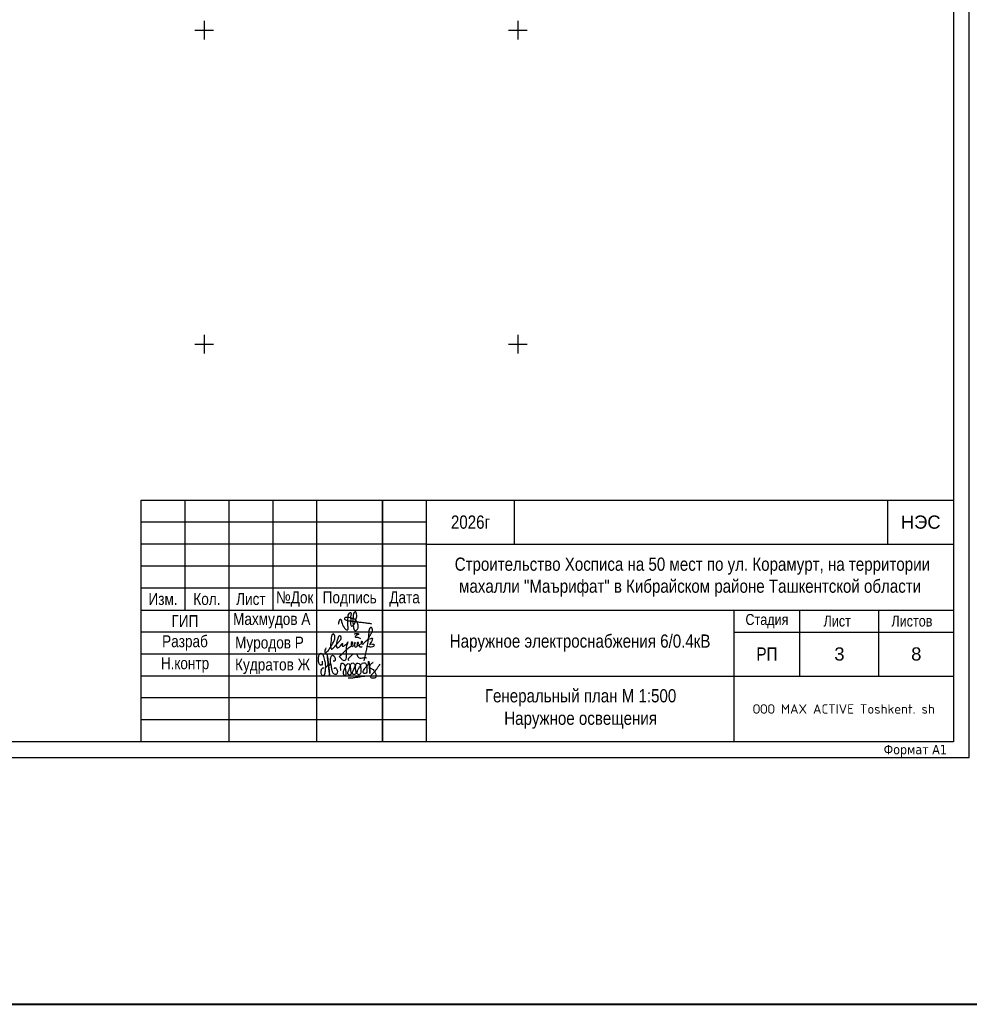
# Model space of a CAD drawing. Header units: millimetres. Extents: x -1128748 to 3035412, y -2195448 to -435774.
# Tile 96 of 160: x 993575 to 1144919, y -1743863 to -1587040. Entities that reach past the tile are written whole.
import ezdxf

# ---------------------------------------------------------------- set-up
doc = ezdxf.new("R2010")
doc.units = ezdxf.units.MM
doc.layers.add('(001) Сетка', color=92, linetype='Continuous')
doc.layers.add('надпис', color=7, linetype='Continuous')
doc.layers.add('ВВГ 3х2.5', color=5, linetype='Continuous', lineweight=40)
doc.layers.add('Основная надпись', color=7, linetype='Continuous', lineweight=30)
doc.styles.add('COMPLEX', font='isocpeur.ttf')
doc.styles.add('FAYZXON', font='GOTHICB.TTF')
doc.styles.add('GOST Common_6', font='GOST_Common.ttf', dxfattribs={"width": 0.9, "height": 2.5})
doc.styles.get("Standard").update_dxf_attribs({"font": 'arial.ttf'})
doc.styles.add('Tahoma', font='tahoma.ttf')

# ---------------------------------------------------------------- blocks, each defined once
blk = doc.blocks.new('A$C4c4061ee')
at = {"color": 184, "lineweight": 30}
blk.add_spline([(-39.7, -7.1), (-36.8, 4), (-34, 7.9), (-31.2, -0.1), (-24.1, -16.2), (-16.7, -23.5), (-13.9, -23.5), (-12.5, -17.9), (-12.5, 12.7), (-8.3, 24.8), (-4.4, 27), (-3.4, 21.4), (-5.7, 12.9), (-4.4, 8), (-4.4, -10), (-2, -12.6), (3.3, -10), (9.6, 6.1), (12.6, 19.5), (7.6, 28.9), (4.7, 26.6), (2.4, 16.6), (1.1, -1.2), (2.9, -14.2), (6.8, -24.8), (10.9, -24.8), (15, -21.3), (16.5, -17.2), (16.5, -9.9), (12, 2), (5.9, 7.4), (-2.7, 10.3), (-10, 12.1), (-17, 12.1), (-21.5, 11.2), (-22.5, 7.7), (-20, 5.4), (-14, 3.7), (-0.7, 1.8), (11, 0.5), (22.2, -1.2), (37.6, -2.6), (43.5, -3.6), (49.3, -4.5), (54.9, -6.4)], degree=3, dxfattribs=at)
blk = doc.blocks.new('x2')
at = {"color": 184, "lineweight": 30}
for points in [[(78585, 16823), (78585, 16800), (78578, 16780), (78566, 16779), (78552, 16793), (78544, 16821), (78544, 16860), (78552, 16896), (78564, 16910), (78580, 16912), (78601, 16877), (78616, 16818), (78621, 16768), (78619, 16720), (78611, 16676), (78602, 16660), (78593, 16657), (78581, 16669), (78573, 16701), (78576, 16724), (78584, 16740), (78594, 16748), (78603, 16750)], [(78886, 16827), (78881, 16847), (78905, 16877), (78937, 16904), (78959, 16908), (78977, 16898), (78986, 16880), (78997, 16864), (79013, 16858), (79041, 16860), (79061, 16865), (79080, 16864), (79086, 16862)], [(78621, 16751), (78648, 16780), (78651, 16827), (78645, 16873), (78641, 16894), (78640, 16890), (78642, 16883), (78649, 16847), (78651, 16827), (78656, 16789), (78660, 16746), (78664, 16706), (78667, 16672), (78670, 16661), (78668, 16666), (78667, 16673), (78662, 16732), (78659, 16755), (78657, 16779), (78656, 16786), (78664, 16778), (78674, 16781), (78681, 16806), (78681, 16850), (78685, 16876), (78696, 16889), (78711, 16888), (78728, 16865), (78731, 16843), (78727, 16825), (78716, 16823), (78709, 16824)], [(78681, 16802), (78685, 16767), (78695, 16721), (78707, 16692), (78720, 16679), (78739, 16676), (78754, 16683), (78761, 16706), (78756, 16725), (78748, 16738), (78736, 16746), (78724, 16744), (78721, 16737)], [(78797, 16717), (78799, 16789), (78806, 16801), (78818, 16800), (78841, 16772), (78848, 16732), (78854, 16681), (78849, 16663), (78835, 16661), (78825, 16677), (78828, 16710), (78841, 16744), (78856, 16774), (78870, 16795), (78889, 16793), (78903, 16760), (78909, 16701), (78909, 16673), (78892, 16667), (78877, 16683), (78882, 16713), (78895, 16740), (78901, 16769), (78910, 16791), (78930, 16803), (78950, 16791), (78958, 16755), (78963, 16717), (78965, 16682), (78952, 16673), (78932, 16676), (78931, 16706), (78946, 16742), (78966, 16782), (78978, 16800), (79002, 16799), (79017, 16771), (79021, 16716), (79017, 16685), (79006, 16671), (78991, 16674), (78983, 16708), (78998, 16742), (79019, 16775), (79039, 16800), (79068, 16805), (79086, 16776), (79091, 16716), (79082, 16687), (79061, 16684), (79050, 16697), (79066, 16740), (79088, 16767), (79107, 16798), (79110, 16823), (79111, 16819), (79125, 16691), (79125, 16695), (79121, 16755), (79122, 16767), (79132, 16785), (79154, 16805), (79162, 16810), (79158, 16808)], [(79121, 16760), (79131, 16746), (79145, 16737), (79160, 16728), (79174, 16710), (79187, 16686), (79192, 16665), (79190, 16644), (79182, 16633), (79161, 16630), (79145, 16632), (79135, 16643), (79134, 16657), (79144, 16670), (79157, 16684), (79172, 16700), (79187, 16716), (79206, 16740), (79225, 16769), (79240, 16791)], [(78879, 16636), (78919, 16635), (78966, 16642), (79009, 16647), (79042, 16654), (79068, 16654)]]:
    blk.add_spline(points, degree=3, dxfattribs=at)
blk = doc.blocks.new('подпись')
at = {"color": 184, "lineweight": 30}
for points in [[(-73910, 890710), (-73932, 890659), (-73937, 890625), (-73925, 890601), (-73891, 890617), (-73829, 890690), (-73797, 890738), (-73724, 890876), (-73708, 890917), (-73709, 890944), (-73722, 891011), (-73738, 891027), (-73767, 891011), (-73780, 890975), (-73805, 890788), (-73802, 890713), (-73783, 890683), (-73764, 890689), (-73699, 890751), (-73642, 890820), (-73591, 890876), (-73561, 890925), (-73563, 890950), (-73593, 890981), (-73615, 890979), (-73623, 890968), (-73657, 890881), (-73672, 890805), (-73672, 890738), (-73652, 890710), (-73622, 890716), (-73564, 890778), (-73526, 890820), (-73537, 890800), (-73530, 890746), (-73479, 890770), (-73437, 890806), (-73410, 890848), (-73439, 890756), (-73448, 890642), (-73453, 890495), (-73467, 890436), (-73500, 890418), (-73526, 890431), (-73573, 890477), (-73598, 890507), (-73575, 890548), (-73501, 890614), (-73413, 890698), (-73336, 890758), (-73312, 890784), (-73299, 890824), (-73319, 890849), (-73338, 890820), (-73332, 890770), (-73316, 890744), (-73283, 890756), (-73253, 890783), (-73245, 890839), (-73260, 890814), (-73261, 890754), (-73243, 890728), (-73197, 890752), (-73184, 890794), (-73166, 890833), (-73190, 890832), (-73195, 890776), (-73180, 890756), (-73154, 890773), (-73110, 890806), (-73090, 890824), (-73077, 890845), (-73100, 890854), (-73112, 890832), (-73095, 890808), (-73073, 890796), (-73046, 890820), (-72975, 890887), (-72932, 890945), (-72885, 891030), (-72854, 891100), (-72853, 891130), (-72867, 891163), (-72885, 891176), (-72912, 891157), (-72934, 891081), (-72940, 890998), (-72955, 890864), (-73001, 890623), (-73033, 890478), (-73045, 890412)], [(-73268, 891028), (-73186, 891036), (-73158, 891028), (-73191, 891007), (-73237, 890979), (-73242, 890963), (-73226, 890954), (-73183, 890951), (-73153, 890939), (-73124, 890923)], [(-73156, 890770), (-73148, 890759), (-73144, 890742), (-73125, 890733), (-73097, 890733), (-73083, 890740)], [(-72949, 890912), (-72889, 890926), (-72857, 890929), (-72852, 890914), (-72861, 890882), (-72888, 890833), (-72904, 890808), (-72916, 890785), (-72898, 890796), (-72847, 890798), (-72817, 890790), (-72813, 890773), (-72825, 890744), (-72883, 890729), (-72922, 890733), (-72954, 890742), (-72975, 890746), (-72972, 890747)]]:
    blk.add_spline(points, degree=3, dxfattribs=at)
blk = doc.blocks.new('Setka')
at = {"layer": '(001) Сетка'}
for p, q in [((-1.5, 0), (1.5, 0)), ((0, 1.5), (0, -1.5))]:
    blk.add_line(p, q, dxfattribs=at)
blk = doc.blocks.new('A$C05d28b1e')
at = {"layer": '(001) Сетка', "xscale": 1000, "yscale": 1000, "zscale": 1000}
for p in [(84335, -62169), (134335, -62169), (84335, -112169), (134335, -112169)]:
    blk.add_blockref('Setka', p, dxfattribs=at)
blk = doc.blocks.new('A11111111111')
blk.add_lwpolyline([(-186450, -2503181), (654550, -2503181), (654550, -1909181), (-186450, -1909181)], close=True)
for points in [[(649550, -2498181), (-166450, -2498181), (-166450, -1914181), (649550, -1914181), (649550, -2498181)], [(654550, -2498181), (654550, -1914181)]]:
    blk.add_lwpolyline(points)
at = {"layer": 'Defpoints', "insert": (627239, -2499105), "char_height": 3000, "width": 29555.91, "attachment_point": 1, "style": 'FAYZXON'}
blk.add_mtext('{\\fTahoma|b0|i0|c204|p34;Формат \\fTahoma|b0|i0|c0|p34;A1}', dxfattribs=at)

msp = doc.modelspace()

# ---------------------------------------------------------------- linework, layer by layer
at = {"layer": 'надпис', "color": 0}
for p, q in [((1012918.804, -1702075.821), (1012918.804, -1663575.821)), ((1012918.804, -1663575.821), (1142418.804, -1663575.821)), ((1012918.804, -1663575.821), (1142418.804, -1663575.821)), ((1040918.804, -1702075.821), (1040918.804, -1663575.821)), ((1051418.804, -1702075.821), (1051418.804, -1663575.821)), ((1058418.804, -1702075.821), (1058418.804, -1663575.821)), ((1072418.804, -1670575.821), (1072418.804, -1663575.821)), ((1131918.804, -1670575.821), (1131918.804, -1663575.821)), ((1058418.804, -1667075.821), (1012918.804, -1667075.821)), ((1058418.804, -1667075.821), (1012918.804, -1667075.821)), ((1058418.804, -1670575.821), (1012918.804, -1670575.821)), ((1058418.804, -1670575.821), (1012918.804, -1670575.821)), ((1058418.804, -1670575.821), (1142418.804, -1670575.821)), ((1058418.804, -1670575.821), (1142418.804, -1670575.821)), ((1058418.804, -1674075.821), (1012918.804, -1674075.821)), ((1058418.804, -1677575.821), (1012918.804, -1677575.821)), ((1012918.804, -1681075.821), (1142418.804, -1681075.821)), ((1107418.804, -1702075.821), (1107418.804, -1681075.821)), ((1117918.804, -1691575.821), (1117918.804, -1681075.821)), ((1130518.804, -1691575.821), (1130518.804, -1681075.821)), ((1058418.804, -1684575.821), (1012918.804, -1684575.821)), ((1058365.351, -1684575.821), (1012918.804, -1684575.821)), ((1107418.804, -1684575.821), (1142418.804, -1684575.821)), ((1058418.804, -1688075.821), (1012918.804, -1688075.821)), ((1058365.351, -1688075.821), (1012918.804, -1688075.821)), ((1058418.804, -1691575.821), (1012918.804, -1691575.821)), ((1058365.351, -1691575.821), (1012918.804, -1691575.821)), ((1058418.804, -1691575.821), (1142418.804, -1691575.821)), ((1058418.804, -1695075.821), (1012918.804, -1695075.821)), ((1058365.351, -1695075.821), (1012918.804, -1695075.821)), ((1058418.804, -1698575.821), (1012918.804, -1698575.821)), ((1058365.351, -1698575.821), (1012918.804, -1698575.821))]:
    msp.add_line(p, q, dxfattribs=at)
at = {"layer": 'надпис', "color": 0, "ltscale": 50}
for p, q in [((1019918.804, -1663575.821), (1019918.804, -1681075.821)), ((1026918.804, -1663575.821), (1026918.804, -1702075.821)), ((1033918.804, -1663575.821), (1033918.804, -1681075.821)), ((1051418.804, -1663575.821), (1051418.804, -1702075.821))]:
    msp.add_line(p, q, dxfattribs=at)

# ---------------------------------------------------------------- block references
for name, p, xscale, yscale, zscale in [('A$C4c4061ee', (1046597.43, -1682934.985), 55.2631578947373, 55.2631578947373, 55.2631578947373), ('x2', (-66274.457, -1926423.271), 14.10009069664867, 14.10009069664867, 14.10009069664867)]:
    msp.add_blockref(name, p, dxfattribs=dict(xscale=xscale, yscale=yscale, zscale=zscale))
at = {"color": 6, "xscale": 7, "yscale": 7, "zscale": 7}
msp.add_blockref('подпись', (1559756.416, -7922065.415), dxfattribs=at)

# ---------------------------------------------------------------- texts
at = {"color": 178, "true_color": 0x00005c, "transparency": 33554687, "insert": (-62229.673, -1623541.907), "char_height": 2500, "width": 170809.40611, "attachment_point": 5, "style": 'Tahoma'}
msp.add_mtext('\\pi858.375;{\\fArial Narrow|b0|i0|c204|p34;\\C256;Строительство Хосписа на 50 мест по ул. Корамурт, на территории махалли "Маърифат" \\Pв Кибрайском районе Ташкентской области}', dxfattribs=at)
at = {"ltscale": 100, "char_height": 2100, "width": 84000, "attachment_point": 5, "style": 'Tahoma'}
for insert in [(654424.63, -1675825.821), (1100418.804, -1675825.821)]:
    msp.add_mtext('\\pi721.035;{\\fArial Narrow|b0|i0|c204|p34;Строительство Хосписа на 50 мест по ул. Корамурт, на территории махалли "Маърифат" в Кибрайском районе Ташкентской области}', dxfattribs=dict(at, insert=insert))
at = {"layer": 'надпис', "color": 0, "attachment_point": 5}
for s, insert, char_height, width in [('{\\fArial Narrow|b0|i0|c204|p34;202\\fArial Narrow|b0|i0|c0|p34;6\\fArial Narrow|b0|i0|c204|p34;г}', (1065418.804, -1667075.821), 2100, 14000), ('НЭС', (1137168.804, -1667075.821), 2100, 10500), ('{\\fArial Narrow|b0|i0|c204|p34;Стадия}', (1112668.804, -1682825.821), 1750, 10500), ('{\\fArial Narrow|b0|i0|c204|p34;Лист}', (1123868.804, -1682825.821), 1750, 11900), ('{\\fArial Narrow|b0|i0|c204|p34;Листов}', (1135768.804, -1682825.821), 1750, 11900), ('{\\fArial Narrow|b0|i0|c204|p34;РП}', (1112668.804, -1688075.821), 2100, 10500)]:
    msp.add_mtext(s, dxfattribs=dict(at, insert=insert, char_height=char_height, width=width))
at = {"layer": 'надпис'}
for s, insert, char_height, width, attachment_point in [('{\\fArial Narrow|b0|i0|c204|p34;Изм.}', (1016418.804, -1679325.821), 1890, 7000, 5), ('{\\fArial Narrow|b0|i0|c204|p34;Кол.}', (1023418.804, -1679325.821), 1890, 7000, 5), ('{\\fArial Narrow|b0|i0|c204|p34;Лист}', (1030418.804, -1679325.821), 1890, 7000, 5), ('{\\fArial Narrow|b0|i0|c204|p34;№Док}', (1037418.804, -1679325.821), 1890, 7000, 5), ('{\\fArial Narrow|b0|i0|c204|p34;Подпись}', (1046168.804, -1679325.821), 1890, 10500, 5), ('{\\fArial Narrow|b0|i0|c204|p34;Дата}', (1054918.804, -1679325.821), 1890, 7000, 5), ('{\\fArial Narrow|b0|i0|c204|p34;ГИП}', (1019918.804, -1682825.821), 1890, 14000, 5), ('{\\fArial Narrow|b0|i0|c204|p34;Махмудов А}', (1027581.093, -1681542.889), 1890, 13337.71172, 1), ('{\\fArial Narrow|b0|i0|c204|p34;Разраб}', (1019918.804, -1686325.821), 1890, 14000, 5), ('{\\fArial Narrow|b0|i0|c204|p34;Муродов Р}', (1027906.172, -1685301.791), 1890, 13012.63255, 1), ('3', (1124218.804, -1688075.821), 2100, 12600, 5), ('8', (1136468.804, -1688075.821), 2100, 11900, 5), ('{\\fArial Narrow|b0|i0|c204|p34;Н\\fArial Narrow|b0|i0|c161|p34;.\\fArial Narrow|b0|i0|c204|p34;контр}', (1019918.804, -1689825.821), 1890, 14000, 5), ('{\\fArial Narrow|b0|i0|c204|p34;Кудратов Ж}', (1027906.172, -1688801.791), 1890, 13012.63255, 1)]:
    msp.add_mtext(s, dxfattribs=dict(at, insert=insert, char_height=char_height, width=width, attachment_point=attachment_point))
at = {"layer": 'надпис', "lineweight": 40, "ltscale": 100, "insert": (1124918.804, -1696825.821), "char_height": 1500, "width": 35000, "attachment_point": 5, "style": 'COMPLEX'}
msp.add_mtext('ООО MAX ACTIVE Toshkent. sh', dxfattribs=at)
at = {"layer": 'Основная надпись', "char_height": 2100, "attachment_point": 5, "line_spacing_factor": 1.022766, "style": 'GOST Common_6'}
for s, insert, width in [('{\\fArial Narrow|b0|i0|c204|p34;\\W1;\\C0;Наружное электроснабжения 6/0.4кВ}', (1082892.078, -1686325.821), 49053.45313), ('{\\fArial Narrow|b0|i0|c204|p34;\\W1;\\C0;Генеральный план М 1:500\\PНаружное освещения}', (1082972.257, -1696825.821), 49000)]:
    msp.add_mtext(s, dxfattribs=dict(at, insert=insert, width=width))

# ---------------------------------------------------------------- next in the draw order: block references
at = {"color": 5, "lineweight": 50}
msp.add_blockref('A$C05d28b1e', (938643.503, -1526543.495), dxfattribs=at)

# ---------------------------------------------------------------- next in the draw order: linework, layer by layer
at = {"layer": 'ВВГ 3х2.5', "color": 3, "lineweight": 40, "ltscale": 100}
msp.add_lwpolyline([(-196484.6, -1743862.983), (2706213.824, -1743862.983), (2706213.824, -1281085.566), (-196484.6, -1281085.566)], close=True, dxfattribs=at)

# ---------------------------------------------------------------- next in the draw order: block references
at = {"xscale": 0.5, "yscale": 0.5, "zscale": 0.5}
msp.add_blockref('A11111111111', (817643.587, -452985.195), dxfattribs=at)

doc.saveas('drawing.dxf')
